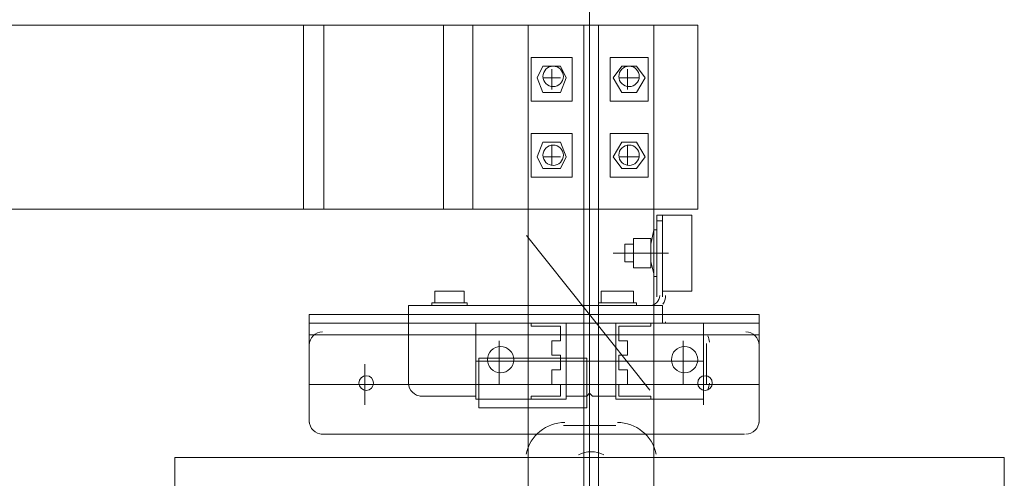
# Model space of a CAD drawing. Header units: millimetres. Extents: x 204754 to 495640, y -178579 to -98814.
# Tile 148 of 179: x 350710 to 351358, y -131328 to -131026. Entities that reach past the tile are written whole.
import ezdxf

# ---------------------------------------------------------------- set-up
doc = ezdxf.new("R2010")
doc.units = ezdxf.units.MM
doc.header["$MEASUREMENT"] = 0
doc.layers.get('0').update_dxf_attribs({"color": 252, "lineweight": 5})
doc.layers.add('Nowe_820-G Rysunki Obrazki_Nr_pióra__181', color=252, linetype='Continuous', lineweight=5)
doc.layers.add('Nowe_820-G Rysunki Obrazki_Nr_pióra__7', color=252, linetype='Continuous', lineweight=5)

# ---------------------------------------------------------------- blocks, each defined once
blk = doc.blocks.new('podkład 20251118')
at = {"layer": 'Nowe_820-G Rysunki Obrazki_Nr_pióra__181', "color": 252, "linetype": 'Continuous', "lineweight": 5}
for p, q in [((351084.87, -131102.72), (351084.87, -130887.68)), ((350339.91, -131029.76), (351155.91, -131029.76)), ((350896.71, -131150.72), (350896.71, -131029.76)), ((350910.15, -131150.72), (350910.15, -131029.76)), ((350988.87, -131150.72), (350988.87, -131029.76)), ((351008.07, -131150.72), (351008.07, -131029.76)), ((351044.55, -133533.44), (351044.55, -131029.76)), ((351044.55, -131029.76), (351127.11, -131029.76)), ((351081.03, -133533.44), (351081.03, -131029.76)), ((351084.87, -131254.4), (351084.87, -131029.76)), ((351090.63, -133533.44), (351090.63, -131029.76)), ((351127.11, -131029.76), (351127.11, -133533.44)), ((351155.91, -131150.72), (351155.91, -131029.76)), ((351046.47, -131050.88), (351073.35, -131050.88)), ((351046.47, -131079.68), (351046.47, -131050.88)), ((351073.35, -131079.68), (351073.35, -131050.88)), ((351098.31, -131050.88), (351123.27, -131050.88)), ((351098.31, -131079.68), (351098.31, -131050.88)), ((351123.27, -131079.68), (351123.27, -131050.88)), ((351054.15, -131056.64), (351050.31, -131064.32)), ((351065.67, -131056.64), (351054.15, -131056.64)), ((351059.91, -131058.56), (351059.91, -131072)), ((351069.51, -131064.32), (351065.67, -131056.64)), ((351105.99, -131056.64), (351100.23, -131064.32)), ((351115.59, -131056.64), (351105.99, -131056.64)), ((351109.83, -131058.56), (351109.83, -131072)), ((351121.35, -131064.32), (351115.59, -131056.64)), ((351050.31, -131064.32), (351054.15, -131073.92)), ((351054.15, -131064.32), (351065.67, -131064.32)), ((351065.67, -131073.92), (351069.51, -131064.32)), ((351100.23, -131064.32), (351105.99, -131073.92)), ((351117.51, -131064.32), (351104.07, -131064.32)), ((351115.59, -131073.92), (351121.35, -131064.32)), ((351054.15, -131073.92), (351065.67, -131073.92)), ((351105.99, -131073.92), (351115.59, -131073.92)), ((351046.47, -131079.68), (351073.35, -131079.68)), ((351098.31, -131079.68), (351123.27, -131079.68)), ((351046.47, -131100.8), (351073.35, -131100.8)), ((351046.47, -131129.6), (351046.47, -131100.8)), ((351073.35, -131129.6), (351073.35, -131100.8)), ((351098.31, -131100.8), (351123.27, -131100.8)), ((351098.31, -131129.6), (351098.31, -131100.8)), ((351123.27, -131129.6), (351123.27, -131100.8)), ((351054.15, -131106.56), (351050.31, -131116.16)), ((351065.67, -131106.56), (351054.15, -131106.56)), ((351059.91, -131108.48), (351059.91, -131121.92)), ((351069.51, -131116.16), (351065.67, -131106.56)), ((351105.99, -131106.56), (351100.23, -131116.16)), ((351115.59, -131106.56), (351105.99, -131106.56)), ((351109.83, -131108.48), (351109.83, -131121.92)), ((351121.35, -131116.16), (351115.59, -131106.56)), ((351050.31, -131116.16), (351054.15, -131123.84)), ((351054.15, -131116.16), (351065.67, -131116.16)), ((351065.67, -131123.84), (351069.51, -131116.16)), ((351100.23, -131116.16), (351105.99, -131123.84)), ((351117.51, -131116.16), (351104.07, -131116.16)), ((351115.59, -131123.84), (351121.35, -131116.16)), ((351054.15, -131123.84), (351065.67, -131123.84)), ((351105.99, -131123.84), (351115.59, -131123.84)), ((351046.47, -131129.6), (351073.35, -131129.6)), ((351098.31, -131129.6), (351123.27, -131129.6)), ((350495.43, -131150.72), (351155.91, -131150.72)), ((351129.03, -131208.32), (351129.03, -131154.56)), ((351129.03, -131154.56), (351129.03, -131158.4)), ((351129.03, -131154.56), (351152.07, -131154.56)), ((351132.87, -131204.48), (351132.87, -131154.56)), ((351152.07, -131154.56), (351152.07, -131156.48)), ((351152.07, -131171.84), (351152.07, -131154.56)), ((351152.07, -131164.16), (351152.07, -131156.48)), ((351129.03, -131158.4), (351132.87, -131158.4)), ((351127.11, -131164.16), (351125.19, -131173.76)), ((351127.11, -131194.88), (351127.11, -131164.16)), ((351127.11, -131164.16), (351129.03, -131164.16)), ((351132.87, -131168), (351132.87, -131191.04)), ((351152.07, -131173.76), (351152.07, -131164.16)), ((351084.87, -131171.84), (351084.87, -131298.56)), ((351107.91, -131185.28), (351107.91, -131173.76)), ((351107.91, -131173.76), (351107.91, -131185.28)), ((351113.67, -131173.76), (351107.91, -131173.76)), ((351113.67, -131189.12), (351113.67, -131169.92)), ((351125.19, -131169.92), (351113.67, -131169.92)), ((351125.19, -131189.12), (351125.19, -131169.92)), ((351152.07, -131187.2), (351152.07, -131171.84)), ((351152.07, -131185.28), (351152.07, -131173.76)), ((351100.23, -131179.52), (351136.71, -131179.52)), ((351113.67, -131185.28), (351107.91, -131185.28)), ((351127.11, -131192.96), (351125.19, -131185.28)), ((351152.07, -131194.88), (351152.07, -131185.28)), ((351152.07, -131204.48), (351152.07, -131187.2)), ((351125.19, -131189.12), (351113.67, -131189.12)), ((351127.11, -131194.88), (351129.03, -131194.88)), ((351152.07, -131202.56), (351152.07, -131194.88)), ((350983.11, -131204.48), (351002.31, -131204.48)), ((350983.11, -131204.48), (350983.11, -131212.16)), ((351002.31, -131212.16), (351002.31, -131204.48)), ((351092.55, -131212.16), (351092.55, -131204.48)), ((351092.55, -131204.48), (351094.47, -131204.48)), ((351094.47, -131204.48), (351111.75, -131204.48)), ((351113.67, -131204.48), (351111.75, -131204.48)), ((351113.67, -131212.16), (351113.67, -131204.48)), ((351132.87, -131204.48), (351132.87, -131208.32)), ((351152.07, -131204.48), (351132.87, -131204.48)), ((351152.07, -131204.48), (351152.07, -131202.56)), ((350965.83, -131214.08), (351132.87, -131214.08)), ((350965.83, -131265.92), (350965.83, -131214.08)), ((350981.19, -131212.16), (351004.23, -131212.16)), ((350981.19, -131214.08), (350981.19, -131212.16)), ((350983.11, -131212.16), (351002.31, -131212.16)), ((351004.23, -131214.08), (351004.23, -131212.16)), ((351084.87, -131427.2), (351084.87, -131210.24)), ((351090.63, -131214.08), (351090.63, -131212.16)), ((351090.63, -131212.16), (351115.59, -131212.16)), ((351092.55, -131212.16), (351113.67, -131212.16)), ((351115.59, -131214.08), (351115.59, -131212.16)), ((351132.87, -131214.08), (351132.87, -131225.6)), ((350900.55, -131219.84), (351194.31, -131219.84)), ((350900.55, -131290.88), (350900.55, -131219.84)), ((351196.23, -131219.84), (351194.31, -131219.84)), ((351196.23, -131290.88), (351196.23, -131219.84)), ((351194.31, -131225.6), (350900.55, -131225.6)), ((351046.47, -131225.6), (351009.99, -131225.6)), ((351009.99, -131275.52), (351009.99, -131225.6)), ((351046.47, -131225.6), (351046.47, -131227.52)), ((351046.47, -131225.6), (351069.51, -131225.6)), ((351065.67, -131227.52), (351046.47, -131227.52)), ((351065.67, -131237.12), (351065.67, -131227.52)), ((351069.51, -131275.52), (351069.51, -131225.6)), ((351069.51, -131225.6), (351069.51, -131275.52)), ((351102.15, -131225.6), (351102.15, -131275.52)), ((351102.15, -131275.52), (351102.15, -131225.6)), ((351102.15, -131225.6), (351159.75, -131225.6)), ((351104.07, -131227.52), (351104.07, -131237.12)), ((351104.07, -131227.52), (351125.19, -131227.52)), ((351125.19, -131225.6), (351125.19, -131227.52)), ((351159.75, -131225.6), (351159.75, -131275.52)), ((351194.31, -131225.6), (351196.23, -131225.6)), ((350900.55, -131233.28), (350908.23, -131233.28)), ((350908.23, -131233.28), (351196.23, -131233.28)), ((351025.35, -131265.92), (351025.35, -131237.12)), ((351059.91, -131246.72), (351059.91, -131237.12)), ((351065.67, -131237.12), (351059.91, -131237.12)), ((351104.07, -131237.12), (351109.83, -131237.12)), ((351109.83, -131237.12), (351109.83, -131246.72)), ((351146.31, -131265.92), (351146.31, -131237.12)), ((351161.67, -131265.92), (351161.67, -131239.04)), ((351065.67, -131246.72), (351059.91, -131246.72)), ((351065.67, -131256.32), (351065.67, -131246.72)), ((351104.07, -131246.72), (351104.07, -131256.32)), ((351104.07, -131246.72), (351109.83, -131246.72)), ((350937.03, -131252.48), (350937.03, -131279.36)), ((351159.75, -131250.56), (351009.99, -131250.56)), ((351011.91, -131248.64), (351082.95, -131248.64)), ((351011.91, -131281.28), (351011.91, -131248.64)), ((351082.95, -131248.64), (351082.95, -131281.28)), ((351159.75, -131252.48), (351159.75, -131279.36)), ((351059.91, -131265.92), (351059.91, -131256.32)), ((351065.67, -131256.32), (351059.91, -131256.32)), ((351104.07, -131256.32), (351109.83, -131256.32)), ((351109.83, -131256.32), (351109.83, -131265.92)), ((351196.23, -131265.92), (350900.55, -131265.92)), ((351065.67, -131265.92), (351059.91, -131265.92)), ((351065.67, -131273.6), (351065.67, -131265.92)), ((351104.07, -131265.92), (351104.07, -131273.6)), ((351104.07, -131265.92), (351109.83, -131265.92)), ((351082.95, -131273.6), (351084.87, -131271.68)), ((351084.87, -131271.68), (351086.79, -131273.6)), ((351009.99, -131273.6), (350973.51, -131273.6)), ((351069.51, -131275.52), (351009.99, -131275.52)), ((351046.47, -131275.52), (351046.47, -131273.6)), ((351065.67, -131273.6), (351046.47, -131273.6)), ((351082.95, -131273.6), (351069.51, -131273.6)), ((351102.15, -131273.6), (351086.79, -131273.6)), ((351102.15, -131275.52), (351159.75, -131275.52)), ((351104.07, -131273.6), (351125.19, -131273.6)), ((351125.19, -131275.52), (351125.19, -131273.6)), ((351082.95, -131281.28), (351011.91, -131281.28)), ((350908.23, -131298.56), (351186.63, -131298.56)), ((351102.15, -131292.8), (351067.59, -131292.8)), ((351084.87, -131292.8), (351084.87, -131498.24)), ((350812.23, -131373.44), (350812.23, -131313.92)), ((351357.51, -131313.92), (350812.23, -131313.92)), ((351357.51, -131373.44), (351357.51, -131313.92))]:
    blk.add_line(p, q, dxfattribs=at)
for centre, radius, start, end in [((351060.87, -131063.36), 6.72, 90, 180), ((351060.87, -131063.36), 6.72, 0, 90), ((351110.79, -131063.36), 6.72, 90, 180), ((351110.79, -131063.36), 6.72, 0, 90), ((351060.87, -131063.36), 6.72, 180, 270), ((351060.87, -131063.36), 6.72, 270, 360), ((351110.79, -131063.36), 6.72, 180, 270), ((351110.79, -131063.36), 6.72, 270, 360), ((351060.87, -131115.2), 6.72, 90, 180), ((351060.87, -131115.2), 6.72, 0, 90), ((351110.79, -131115.2), 6.72, 90, 180), ((351110.79, -131115.2), 6.72, 0, 90), ((351060.87, -131115.2), 6.72, 180, 270), ((351060.87, -131115.2), 6.72, 270, 360), ((351110.79, -131115.2), 6.72, 180, 270), ((351110.79, -131115.2), 6.72, 270, 360), ((351124.23, -131207.36), 6.72, 270, 0), ((351124.24, -131207.37), 10.55, 326.7439, 0.03194), ((351139.69, -131224.64), 4.9, 180.06125, 191.35994), ((350909.19, -131240), 8.64, 90, 180), ((351154.86, -131238.12), 8.74, 0.23439, 28.46427), ((351187.59, -131240), 8.64, 0, 90), ((351026.31, -131249.6), 8.64, 90, 180), ((351026.31, -131249.6), 8.64, 0, 90), ((351147.27, -131249.6), 8.64, 90, 180), ((351147.27, -131249.6), 8.64, 0, 90), ((351026.31, -131249.6), 8.64, 180, 270), ((351026.31, -131249.6), 8.64, 270, 0), ((351147.27, -131249.6), 8.64, 180, 270), ((351147.27, -131249.6), 8.64, 270, 0), ((350938, -131264.97), 4.8, 90.04625, 179.95375), ((350938, -131264.96), 4.8, 180.04625, 269.95375), ((350937.99, -131264.97), 4.8, 0.04625, 89.95375), ((350937.99, -131264.96), 4.8, 270.04625, 359.95375), ((350974.47, -131264.96), 8.64, 180, 270), ((351160.72, -131264.97), 4.8, 90.04625, 179.95375), ((351160.72, -131264.96), 4.8, 180.04625, 269.95375), ((351160.71, -131264.97), 4.8, 0.04625, 89.95375), ((351160.71, -131264.96), 4.8, 270.04625, 359.95375), ((351154.95, -131264.95), 8.65, 331.3853, 359.91604), ((350909.19, -131289.92), 8.64, 180, 270), ((351068.56, -131316.8), 25.92, 90.00806, 168.46451), ((351103.11, -131316.8), 25.92, 11.53549, 89.99194), ((351187.59, -131289.92), 8.64, 270, 0), ((351085.83, -131328.33), 18.23, 62.74049, 117.25951)]:
    blk.add_arc(centre, radius, start, end, dxfattribs=at)
at = {"layer": 'Nowe_820-G Rysunki Obrazki_Nr_pióra__7', "color": 252, "linetype": 'Continuous', "lineweight": 5}
blk.add_line((351124.4, -131269.71), (351043.44, -131167.94), dxfattribs=at)

msp = doc.modelspace()

# ---------------------------------------------------------------- block references
msp.add_blockref('podkład 20251118', (0, 0))

doc.saveas('drawing.dxf')
